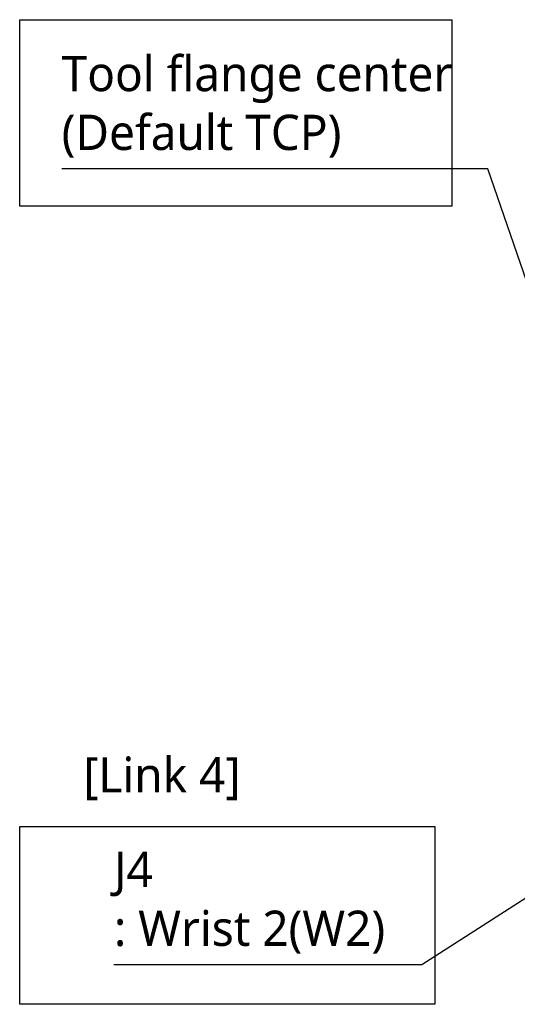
# Model space of a CAD drawing. Header units: millimetres. Extents: x 0 to 4378, y 0 to 2376.
# Tile 100 of 212: x 1179 to 1405, y 1429 to 1875. Entities that reach past the tile are written whole.
import ezdxf

# ---------------------------------------------------------------- set-up
doc = ezdxf.new("R2010")
doc.units = ezdxf.units.MM
doc.header["$LTSCALE"] = 0.2
doc.layers.add('05_Section Line', color=3, linetype='Continuous')
doc.styles.add('Rainbow-5.0 Style', font='malgunsl.ttf')
doc.dimstyles.new('Rainbow-5.0 Style', dxfattribs={"dimtxt": 4, "dimasz": 2.5, "dimexe": 1, "dimexo": 1, "dimgap": 1, "dimtad": 1, "dimdsep": 46, "dimtxsty": 'Rainbow-5.0 Style', "dimcen": 0, "dimclrd": 251, "dimclre": 251, "dimclrt": 7, "dimazin": 3, "dimtp": 0.1, "dimtm": 0.1, "dimtfac": 0.61, "dimtmove": 0, "dimatfit": 3, "dimfxl": 1, "dimlwd": -1, "dimlwe": -1, "dimarcsym": 1})

msp = doc.modelspace()

# ---------------------------------------------------------------- linework, layer by layer
at = {"layer": '05_Section Line'}
for points in [[(1178.836, 1875.262), (1374.836, 1875.262), (1374.836, 1790.715), (1178.836, 1790.715)], [(1178.836, 1509.303), (1367.099, 1509.303), (1367.099, 1428.708), (1178.836, 1428.708)]]:
    msp.add_lwpolyline(points, close=True, dxfattribs=at)

# ---------------------------------------------------------------- texts
at = {"color": 7, "char_height": 16, "attachment_point": 7, "style": 'Rainbow-5.0 Style'}
for s, insert in [('Tool flange center\\P(Default TCP)', (1197.888, 1812.616)), ('[Link 4]', (1207.653, 1521.241)), ('J4\\P: Wrist 2(W2)', (1221.6, 1451.658))]:
    msp.add_mtext(s, dxfattribs=dict(at, insert=insert))

# ---------------------------------------------------------------- leaders
at = {"annotation_type": 0, "has_hookline": 1, "hookline_direction": 1}
for points, text_width in [([(1433.618, 1684.414), (1391.138, 1807.616), (1378.638, 1807.616)], 175.75), ([(1548.918, 1567.264), (1361.314, 1446.658), (1348.814, 1446.658)], 122.213)]:
    msp.add_leader(points, dimstyle='Rainbow-5.0 Style', override={"dimscale": 5, "dimgap": 1, "dimtad": 1}, dxfattribs=dict(at, text_width=text_width))

doc.saveas('drawing.dxf')
